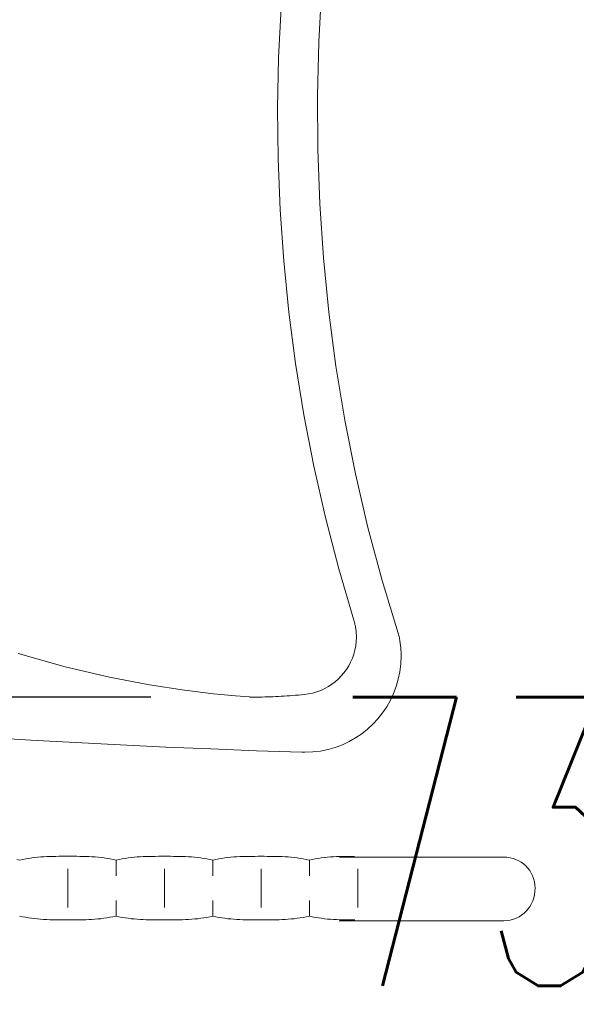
# Model space of a CAD drawing. Header units: millimetres. Extents: x 19887 to 192597, y -14203 to 39042.
# Tile 101 of 256: x 39873 to 39915, y -10822 to -10748. Entities that reach past the tile are written whole.
import ezdxf

# ---------------------------------------------------------------- set-up
doc = ezdxf.new("R2010")
doc.units = ezdxf.units.MM
doc.layers.get('Defpoints').update_dxf_attribs({"color": 4})
doc.layers.add('A_DBA_URZADZENIA SANITARNE', color=5, linetype='Continuous', lineweight=25)
doc.layers.add('Wymiarowanie', color=3, linetype='Continuous')
doc.styles.add('ROMANS', font='romans.shx', dxfattribs={"width": 0.6})
doc.styles.get("Standard").update_dxf_attribs({"font": 'arial.ttf'})
doc.dimstyles.new('000001FB70622F18', dxfattribs={"dimtxt": 20, "dimasz": 5, "dimexe": 5, "dimexo": 1, "dimgap": 20, "dimtad": 1, "dimtoh": 1, "dimdec": 0, "dimtxsty": 'Standard', "dimblk": 'OBLIQUE', "dimcen": 0, "dimdle": 5, "dimclrd": 252, "dimclre": 252, "dimclrt": 252, "dimadec": 0, "dimazin": 0, "dimtfac": 1, "dimtdec": 0, "dimtmove": 0, "dimatfit": 3, "dimldrblk": 'OBLIQUE', "dimfxl": 150, "dimfxlon": 1, "dimlwd": 25, "dimlwe": 25, "dimarcsym": 1})

# ---------------------------------------------------------------- blocks, each defined once
blk = doc.blocks.new('_Oblique')
at = {"color": 0, "linetype": 'ByBlock', "lineweight": -2}
blk.add_line((-0.5, -0.5), (0.5, 0.5), dxfattribs=at)
blk = doc.blocks.new('*D696')
at = {"layer": 'Defpoints', "color": 0}
for p in [(2505.678, -4340.164), (2476.626, -4368.673), (2505.678, -4368.363)]:
    blk.add_point(p, dxfattribs=at)
at = {"layer": 'Wymiarowanie', "color": 252, "linetype": 'Continuous', "lineweight": 25}
for p, q in [((2525.295, -4315.164), (2491.152, -4315.164)), ((2491.152, -4315.164), (2491.152, -4340.164)), ((2476.626, -4367.673), (2476.626, -4335.164)), ((2505.678, -4367.363), (2505.678, -4335.164)), ((2471.626, -4340.164), (2510.678, -4340.164))]:
    blk.add_line(p, q, dxfattribs=at)
at = {"layer": 'Wymiarowanie', "color": 252, "linetype": 'ByBlock', "lineweight": 25, "xscale": 5, "yscale": 5, "zscale": 5, "rotation": 180}
blk.add_blockref('_Oblique', (2476.626, -4340.164), dxfattribs=at)
at = {"layer": 'Wymiarowanie', "color": 252, "linetype": 'ByBlock', "lineweight": 25, "xscale": 5, "yscale": 5, "zscale": 5}
blk.add_blockref('_Oblique', (2505.678, -4340.164), dxfattribs=at)
at = {"layer": 'Wymiarowanie', "color": 252, "insert": (2508.224, -4297.664), "char_height": 15, "attachment_point": 5, "style": 'ROMANS'}
blk.add_mtext('29', dxfattribs=at)
blk = doc.blocks.new('*D695')
at = {"layer": 'Defpoints', "color": 0}
for p in [(2578.995, -4340.164), (2505.678, -4368.363), (2578.995, -4396.25)]:
    blk.add_point(p, dxfattribs=at)
at = {"layer": 'Wymiarowanie', "color": 252, "linetype": 'Continuous', "lineweight": 25}
for p, q in [((2505.678, -4367.363), (2505.678, -4335.164)), ((2578.995, -4395.25), (2578.995, -4335.164)), ((2500.678, -4340.164), (2583.995, -4340.164))]:
    blk.add_line(p, q, dxfattribs=at)
at = {"layer": 'Wymiarowanie', "color": 252, "linetype": 'ByBlock', "lineweight": 25, "xscale": 5, "yscale": 5, "zscale": 5, "rotation": 180}
blk.add_blockref('_Oblique', (2505.678, -4340.164), dxfattribs=at)
at = {"layer": 'Wymiarowanie', "color": 252, "linetype": 'ByBlock', "lineweight": 25, "xscale": 5, "yscale": 5, "zscale": 5}
blk.add_blockref('_Oblique', (2578.995, -4340.164), dxfattribs=at)
at = {"layer": 'Wymiarowanie', "color": 252, "insert": (2542.337, -4322.664), "char_height": 15, "attachment_point": 5, "style": 'ROMANS'}
blk.add_mtext('73', dxfattribs=at)
blk = doc.blocks.new('G$CF5E15B28')
at = {"layer": 'Wymiarowanie', "color": 253}
for base, p1, p2, picture, middle in [((2505.678, -4340.164, 0), (2476.626, -4368.673, 0), (2505.678, -4368.363, 0), '*D696', (2501.152, -4297.664, 0)), ((2578.995, -4340.164, 0), (2505.678, -4368.363, 0), (2578.995, -4396.25, 0), '*D695', (2542.337, -4322.664, 0))]:
    dim = blk.add_linear_dim(base=base, p1=p1, p2=p2, angle=0, dimstyle='000001FB70622F18', override={"dimtxt": 15, "dimgap": 10, "dimtxsty": 'ROMANS', "dimtmove": 1}, dxfattribs=at)
    dim.commit()
    dim.dimension.update_dxf_attribs({"geometry": picture, "text_midpoint": middle})

msp = doc.modelspace()

# ---------------------------------------------------------------- linework, layer by layer
at = {"layer": 'A_DBA_URZADZENIA SANITARNE', "color": 4, "linetype": 'Continuous', "lineweight": 0}
for p, q in [((39895.492, -10745.553, 0), (39895.27, -10749.553, 0)), ((39892.452, -10746.992, 0), (39892.261, -10750.749, 0)), ((39895.27, -10749.553, 0), (39895.169, -10753.576, 0)), ((39892.261, -10750.749, 0), (39892.182, -10754.527, 0)), ((39895.169, -10753.576, 0), (39895.192, -10757.616, 0)), ((39892.182, -10754.527, 0), (39892.218, -10758.322, 0)), ((39895.192, -10757.616, 0), (39895.339, -10761.668, 0)), ((39892.218, -10758.322, 0), (39892.369, -10762.132, 0)), ((39892.369, -10762.132, 0), (39892.636, -10765.954, 0)), ((39895.339, -10761.668, 0), (39895.613, -10765.725, 0)), ((39895.613, -10765.725, 0), (39896.015, -10769.782, 0)), ((39892.636, -10765.954, 0), (39893.022, -10769.785, 0)), ((39893.022, -10769.785, 0), (39893.526, -10773.623, 0)), ((39896.015, -10769.782, 0), (39896.547, -10773.833, 0)), ((39893.526, -10773.623, 0), (39894.151, -10777.466, 0)), ((39896.547, -10773.833, 0), (39897.21, -10777.873, 0)), ((39894.151, -10777.466, 0), (39894.899, -10781.31, 0)), ((39897.21, -10777.873, 0), (39898.007, -10781.895, 0)), ((39894.899, -10781.31, 0), (39895.769, -10785.153, 0)), ((39898.007, -10781.895, 0), (39898.939, -10785.893, 0)), ((39895.769, -10785.153, 0), (39896.764, -10788.992, 0)), ((39898.939, -10785.893, 0), (39900.008, -10789.863, 0)), ((39896.764, -10788.992, 0), (39897.884, -10792.825, 0)), ((39900.008, -10789.863, 0), (39901.215, -10793.798, 0)), ((39897.884, -10792.825, 0), (39897.904, -10792.89, 0)), ((39897.904, -10792.89, 0), (39897.922, -10792.955, 0)), ((39897.922, -10792.955, 0), (39897.94, -10793.021, 0)), ((39897.94, -10793.021, 0), (39897.956, -10793.086, 0)), ((39897.956, -10793.086, 0), (39897.972, -10793.151, 0)), ((39897.972, -10793.151, 0), (39897.986, -10793.217, 0)), ((39897.986, -10793.217, 0), (39897.999, -10793.282, 0)), ((39897.999, -10793.282, 0), (39898.011, -10793.346, 0)), ((39898.011, -10793.346, 0), (39898.022, -10793.411, 0)), ((39898.022, -10793.411, 0), (39898.032, -10793.476, 0)), ((39898.032, -10793.476, 0), (39898.041, -10793.54, 0)), ((39898.041, -10793.54, 0), (39898.049, -10793.604, 0)), ((39898.049, -10793.604, 0), (39898.056, -10793.667, 0)), ((39898.056, -10793.667, 0), (39898.062, -10793.731, 0)), ((39898.062, -10793.731, 0), (39898.067, -10793.794, 0)), ((39898.067, -10793.794, 0), (39898.071, -10793.856, 0)), ((39901.215, -10793.798, 0), (39901.236, -10793.887, 0)), ((39898.064, -10794.434, 0), (39898.027, -10794.76, 0)), ((39898.077, -10794.101, 0), (39898.064, -10794.434, 0)), ((39898.071, -10793.856, 0), (39898.074, -10793.918, 0)), ((39898.074, -10793.918, 0), (39898.076, -10793.979, 0)), ((39898.076, -10793.979, 0), (39898.077, -10794.04, 0)), ((39898.077, -10794.04, 0), (39898.077, -10794.101, 0)), ((39901.236, -10793.887, 0), (39901.256, -10793.976, 0)), ((39901.256, -10793.976, 0), (39901.275, -10794.065, 0)), ((39901.275, -10794.065, 0), (39901.293, -10794.154, 0)), ((39901.293, -10794.154, 0), (39901.31, -10794.242, 0)), ((39901.31, -10794.242, 0), (39901.326, -10794.331, 0)), ((39901.326, -10794.331, 0), (39901.34, -10794.419, 0)), ((39901.34, -10794.419, 0), (39901.353, -10794.507, 0)), ((39901.353, -10794.507, 0), (39901.365, -10794.595, 0)), ((39897.966, -10795.078, 0), (39897.882, -10795.388, 0)), ((39898.027, -10794.76, 0), (39897.966, -10795.078, 0)), ((39901.365, -10794.595, 0), (39901.376, -10794.682, 0)), ((39901.376, -10794.682, 0), (39901.386, -10794.768, 0)), ((39901.386, -10794.768, 0), (39901.395, -10794.855, 0)), ((39901.395, -10794.855, 0), (39901.402, -10794.94, 0)), ((39901.402, -10794.94, 0), (39901.409, -10795.025, 0)), ((39901.409, -10795.025, 0), (39901.414, -10795.11, 0)), ((39901.414, -10795.11, 0), (39901.418, -10795.194, 0)), ((39901.418, -10795.194, 0), (39901.422, -10795.277, 0)), ((39901.422, -10795.277, 0), (39901.424, -10795.359, 0)), ((39876.289, -10796.325, 0), (39872.76, -10795.324, 0)), ((39897.649, -10795.977, 0), (39897.501, -10796.255, 0)), ((39897.776, -10795.688, 0), (39897.649, -10795.977, 0)), ((39897.882, -10795.388, 0), (39897.776, -10795.688, 0)), ((39901.424, -10795.521, 0), (39901.4, -10796.111, 0)), ((39901.424, -10795.359, 0), (39901.424, -10795.44, 0)), ((39901.424, -10795.44, 0), (39901.424, -10795.521, 0)), ((39879.593, -10797.099, 0), (39876.289, -10796.325, 0)), ((39897.335, -10796.521, 0), (39897.15, -10796.773, 0)), ((39897.501, -10796.255, 0), (39897.335, -10796.521, 0)), ((39901.33, -10796.689, 0), (39901.215, -10797.251, 0)), ((39901.4, -10796.111, 0), (39901.33, -10796.689, 0)), ((39882.595, -10797.676, 0), (39879.593, -10797.099, 0)), ((39896.495, -10797.44, 0), (39896.246, -10797.629, 0)), ((39896.729, -10797.233, 0), (39896.495, -10797.44, 0)), ((39896.948, -10797.011, 0), (39896.729, -10797.233, 0)), ((39897.15, -10796.773, 0), (39896.948, -10797.011, 0)), ((39901.215, -10797.251, 0), (39901.057, -10797.797, 0)), ((39885.22, -10798.084, 0), (39882.595, -10797.676, 0)), ((39887.393, -10798.351, 0), (39885.22, -10798.084, 0)), ((39895.12, -10798.198, 0), (39894.811, -10798.289, 0)), ((39895.419, -10798.086, 0), (39895.12, -10798.198, 0)), ((39895.707, -10797.953, 0), (39895.419, -10798.086, 0)), ((39895.983, -10797.801, 0), (39895.707, -10797.953, 0)), ((39896.246, -10797.629, 0), (39895.983, -10797.801, 0)), ((39901.057, -10797.797, 0), (39900.858, -10798.324, 0)), ((39889.039, -10798.506, 0), (39887.393, -10798.351, 0)), ((39890.082, -10798.578, 0), (39889.039, -10798.506, 0)), ((39890.257, -10798.596, 0), (39890.07, -10798.596, 0)), ((39890.446, -10798.596, 0), (39890.082, -10798.578, 0)), ((39890.446, -10798.596, 0), (39890.257, -10798.596, 0)), ((39890.638, -10798.594, 0), (39890.446, -10798.596, 0)), ((39890.832, -10798.592, 0), (39890.638, -10798.594, 0)), ((39891.029, -10798.588, 0), (39890.832, -10798.592, 0)), ((39891.228, -10798.583, 0), (39891.029, -10798.588, 0)), ((39891.429, -10798.577, 0), (39891.228, -10798.583, 0)), ((39891.632, -10798.57, 0), (39891.429, -10798.577, 0)), ((39891.836, -10798.562, 0), (39891.632, -10798.57, 0)), ((39892.043, -10798.553, 0), (39891.836, -10798.562, 0)), ((39892.25, -10798.542, 0), (39892.043, -10798.553, 0)), ((39892.46, -10798.531, 0), (39892.25, -10798.542, 0)), ((39892.67, -10798.518, 0), (39892.46, -10798.531, 0)), ((39892.882, -10798.505, 0), (39892.67, -10798.518, 0)), ((39893.094, -10798.49, 0), (39892.882, -10798.505, 0)), ((39893.308, -10798.475, 0), (39893.094, -10798.49, 0)), ((39893.522, -10798.458, 0), (39893.308, -10798.475, 0)), ((39893.736, -10798.44, 0), (39893.522, -10798.458, 0)), ((39893.951, -10798.421, 0), (39893.736, -10798.44, 0)), ((39894.166, -10798.401, 0), (39893.951, -10798.421, 0)), ((39894.493, -10798.357, 0), (39894.166, -10798.401, 0)), ((39894.811, -10798.289, 0), (39894.493, -10798.357, 0)), ((39900.62, -10798.83, 0), (39900.345, -10799.314, 0)), ((39900.858, -10798.324, 0), (39900.62, -10798.83, 0)), ((39900.345, -10799.314, 0), (39900.035, -10799.773, 0)), ((39899.691, -10800.207, 0), (39899.315, -10800.612, 0)), ((39900.035, -10799.773, 0), (39899.691, -10800.207, 0)), ((39898.91, -10800.988, 0), (39898.476, -10801.332, 0)), ((39899.315, -10800.612, 0), (39898.91, -10800.988, 0)), ((39873.715, -10801.812, 0), (39870.382, -10801.612, 0)), ((39877.066, -10801.999, 0), (39873.715, -10801.812, 0)), ((39897.533, -10801.917, 0), (39897.027, -10802.155, 0)), ((39898.017, -10801.642, 0), (39897.533, -10801.917, 0)), ((39898.476, -10801.332, 0), (39898.017, -10801.642, 0)), ((39880.431, -10802.172, 0), (39877.066, -10801.999, 0)), ((39883.809, -10802.33, 0), (39880.431, -10802.172, 0)), ((39887.198, -10802.474, 0), (39883.809, -10802.33, 0)), ((39890.595, -10802.603, 0), (39887.198, -10802.474, 0)), ((39893.998, -10802.717, 0), (39890.595, -10802.603, 0)), ((39895.392, -10802.627, 0), (39894.815, -10802.697, 0)), ((39895.954, -10802.512, 0), (39895.392, -10802.627, 0)), ((39896.5, -10802.354, 0), (39895.954, -10802.512, 0)), ((39897.027, -10802.155, 0), (39896.5, -10802.354, 0)), ((39894.009, -10802.718, 0), (39893.998, -10802.717, 0)), ((39894.019, -10802.718, 0), (39894.009, -10802.718, 0)), ((39894.03, -10802.718, 0), (39894.019, -10802.718, 0)), ((39894.04, -10802.719, 0), (39894.03, -10802.718, 0)), ((39894.051, -10802.719, 0), (39894.04, -10802.719, 0)), ((39894.062, -10802.719, 0), (39894.051, -10802.719, 0)), ((39894.073, -10802.719, 0), (39894.062, -10802.719, 0)), ((39894.084, -10802.72, 0), (39894.073, -10802.719, 0)), ((39894.096, -10802.72, 0), (39894.084, -10802.72, 0)), ((39894.107, -10802.72, 0), (39894.096, -10802.72, 0)), ((39894.118, -10802.72, 0), (39894.107, -10802.72, 0)), ((39894.13, -10802.72, 0), (39894.118, -10802.72, 0)), ((39894.142, -10802.721, 0), (39894.13, -10802.72, 0)), ((39894.153, -10802.721, 0), (39894.142, -10802.721, 0)), ((39894.165, -10802.721, 0), (39894.153, -10802.721, 0)), ((39894.177, -10802.721, 0), (39894.165, -10802.721, 0)), ((39894.189, -10802.721, 0), (39894.177, -10802.721, 0)), ((39894.2, -10802.721, 0), (39894.189, -10802.721, 0)), ((39894.212, -10802.721, 0), (39894.2, -10802.721, 0)), ((39894.224, -10802.721, 0), (39894.212, -10802.721, 0)), ((39894.815, -10802.697, 0), (39894.224, -10802.721, 0)), ((39872.658, -10810.742, 0), (39872.885, -10810.793, 0)), ((39872.885, -10810.793, 0), (39873.11, -10810.742, 0)), ((39873.11, -10810.742, 0), (39873.336, -10810.697, 0)), ((39873.336, -10810.697, 0), (39873.561, -10810.659, 0)), ((39873.561, -10810.659, 0), (39873.787, -10810.625, 0)), ((39873.787, -10810.625, 0), (39874.012, -10810.597, 0)), ((39874.012, -10810.597, 0), (39874.238, -10810.574, 0)), ((39874.238, -10810.574, 0), (39874.463, -10810.555, 0)), ((39874.463, -10810.555, 0), (39874.689, -10810.54, 0)), ((39874.689, -10810.54, 0), (39874.914, -10810.528, 0)), ((39874.914, -10810.528, 0), (39875.14, -10810.519, 0)), ((39875.14, -10810.519, 0), (39875.365, -10810.513, 0)), ((39875.365, -10810.513, 0), (39875.59, -10810.509, 0)), ((39875.59, -10810.509, 0), (39875.815, -10810.506, 0)), ((39875.815, -10810.506, 0), (39876.041, -10810.505, 0)), ((39876.041, -10810.505, 0), (39876.267, -10810.505, 0)), ((39876.267, -10810.505, 0), (39876.492, -10810.504, 0)), ((39876.492, -10810.504, 0), (39876.718, -10810.505, 0)), ((39876.718, -10810.505, 0), (39876.943, -10810.505, 0)), ((39876.943, -10810.505, 0), (39877.168, -10810.506, 0)), ((39877.168, -10810.506, 0), (39877.393, -10810.509, 0)), ((39877.393, -10810.509, 0), (39877.618, -10810.513, 0)), ((39877.618, -10810.513, 0), (39877.843, -10810.519, 0)), ((39877.843, -10810.519, 0), (39878.069, -10810.528, 0)), ((39878.069, -10810.528, 0), (39878.294, -10810.54, 0)), ((39878.294, -10810.54, 0), (39878.519, -10810.555, 0)), ((39878.519, -10810.555, 0), (39878.745, -10810.574, 0)), ((39878.745, -10810.574, 0), (39878.97, -10810.598, 0)), ((39878.97, -10810.598, 0), (39879.195, -10810.626, 0)), ((39879.195, -10810.626, 0), (39879.42, -10810.659, 0)), ((39879.42, -10810.659, 0), (39879.646, -10810.698, 0)), ((39879.646, -10810.698, 0), (39879.871, -10810.743, 0)), ((39879.871, -10810.743, 0), (39880.096, -10810.795, 0)), ((39880.096, -10810.795, 0), (39880.322, -10810.743, 0)), ((39880.322, -10810.743, 0), (39880.548, -10810.698, 0)), ((39880.548, -10810.698, 0), (39880.774, -10810.659, 0)), ((39880.774, -10810.659, 0), (39881, -10810.626, 0)), ((39881, -10810.626, 0), (39881.226, -10810.598, 0)), ((39881.226, -10810.598, 0), (39881.452, -10810.575, 0)), ((39881.452, -10810.575, 0), (39881.677, -10810.556, 0)), ((39881.677, -10810.556, 0), (39881.904, -10810.54, 0)), ((39881.904, -10810.54, 0), (39882.13, -10810.529, 0)), ((39882.13, -10810.529, 0), (39882.355, -10810.52, 0)), ((39882.355, -10810.52, 0), (39882.581, -10810.514, 0)), ((39882.581, -10810.514, 0), (39882.808, -10810.51, 0)), ((39882.808, -10810.51, 0), (39883.033, -10810.508, 0)), ((39883.033, -10810.508, 0), (39883.259, -10810.507, 0)), ((39883.259, -10810.507, 0), (39883.485, -10810.506, 0)), ((39883.485, -10810.506, 0), (39883.712, -10810.506, 0)), ((39883.712, -10810.506, 0), (39883.937, -10810.506, 0)), ((39883.937, -10810.506, 0), (39884.163, -10810.507, 0)), ((39884.163, -10810.507, 0), (39884.389, -10810.508, 0)), ((39884.389, -10810.508, 0), (39884.615, -10810.51, 0)), ((39884.615, -10810.51, 0), (39884.841, -10810.514, 0)), ((39884.841, -10810.514, 0), (39885.067, -10810.52, 0)), ((39885.067, -10810.52, 0), (39885.293, -10810.529, 0)), ((39885.293, -10810.529, 0), (39885.519, -10810.541, 0)), ((39885.519, -10810.541, 0), (39885.745, -10810.556, 0)), ((39885.745, -10810.556, 0), (39885.971, -10810.575, 0)), ((39885.971, -10810.575, 0), (39886.196, -10810.599, 0)), ((39886.196, -10810.599, 0), (39886.423, -10810.626, 0)), ((39886.423, -10810.626, 0), (39886.648, -10810.66, 0)), ((39886.648, -10810.66, 0), (39886.875, -10810.699, 0)), ((39886.875, -10810.699, 0), (39887.101, -10810.744, 0)), ((39887.101, -10810.744, 0), (39887.327, -10810.796, 0)), ((39887.327, -10810.796, 0), (39887.553, -10810.744, 0)), ((39887.553, -10810.744, 0), (39887.778, -10810.699, 0)), ((39887.778, -10810.699, 0), (39888.004, -10810.66, 0)), ((39888.004, -10810.66, 0), (39888.231, -10810.627, 0)), ((39888.231, -10810.627, 0), (39888.456, -10810.599, 0)), ((39888.456, -10810.599, 0), (39888.682, -10810.576, 0)), ((39888.682, -10810.576, 0), (39888.908, -10810.557, 0)), ((39888.908, -10810.557, 0), (39889.134, -10810.541, 0)), ((39889.134, -10810.541, 0), (39889.36, -10810.53, 0)), ((39889.36, -10810.53, 0), (39889.586, -10810.521, 0)), ((39889.586, -10810.521, 0), (39889.812, -10810.515, 0)), ((39889.812, -10810.515, 0), (39890.038, -10810.511, 0)), ((39890.038, -10810.511, 0), (39890.264, -10810.509, 0)), ((39890.264, -10810.509, 0), (39890.49, -10810.508, 0)), ((39890.49, -10810.508, 0), (39890.716, -10810.507, 0)), ((39890.716, -10810.507, 0), (39890.942, -10810.507, 0)), ((39890.942, -10810.507, 0), (39891.167, -10810.507, 0)), ((39891.167, -10810.507, 0), (39891.392, -10810.508, 0)), ((39891.392, -10810.508, 0), (39891.617, -10810.509, 0)), ((39891.617, -10810.509, 0), (39891.843, -10810.511, 0)), ((39891.843, -10810.511, 0), (39892.068, -10810.515, 0)), ((39892.068, -10810.515, 0), (39892.293, -10810.521, 0)), ((39892.293, -10810.521, 0), (39892.519, -10810.53, 0)), ((39892.519, -10810.53, 0), (39892.744, -10810.541, 0)), ((39892.744, -10810.541, 0), (39892.969, -10810.557, 0)), ((39892.969, -10810.557, 0), (39893.194, -10810.576, 0)), ((39893.194, -10810.576, 0), (39893.42, -10810.599, 0)), ((39893.42, -10810.599, 0), (39893.645, -10810.627, 0)), ((39893.645, -10810.627, 0), (39893.87, -10810.661, 0)), ((39893.87, -10810.661, 0), (39894.096, -10810.7, 0)), ((39894.096, -10810.7, 0), (39894.321, -10810.746, 0)), ((39894.321, -10810.746, 0), (39894.547, -10810.797, 0)), ((39894.547, -10810.797, 0), (39894.773, -10810.746, 0)), ((39894.773, -10810.746, 0), (39895, -10810.7, 0)), ((39895, -10810.7, 0), (39895.226, -10810.661, 0)), ((39895.226, -10810.661, 0), (39895.453, -10810.628, 0)), ((39895.453, -10810.628, 0), (39895.679, -10810.6, 0)), ((39895.679, -10810.6, 0), (39895.906, -10810.576, 0)), ((39895.906, -10810.576, 0), (39896.133, -10810.557, 0)), ((39896.133, -10810.557, 0), (39896.36, -10810.542, 0)), ((39896.36, -10810.542, 0), (39896.586, -10810.53, 0)), ((39896.586, -10810.53, 0), (39896.813, -10810.522, 0)), ((39909.344, -10810.575, 0), (39896.811, -10810.563, 0)), ((39896.813, -10810.522, 0), (39897.039, -10810.516, 0)), ((39897.039, -10810.516, 0), (39897.266, -10810.512, 0)), ((39897.266, -10810.512, 0), (39897.493, -10810.51, 0)), ((39897.493, -10810.51, 0), (39897.72, -10810.509, 0)), ((39897.72, -10810.509, 0), (39897.946, -10810.508, 0)), ((39909.577, -10810.609, 0), (39909.344, -10810.575, 0)), ((39909.802, -10810.664, 0), (39909.577, -10810.609, 0)), ((39910.017, -10810.739, 0), (39909.802, -10810.664, 0)), ((39910.221, -10810.834, 0), (39910.017, -10810.739, 0)), ((39876.494, -10814.338, 0), (39876.494, -10811.447, 0)), ((39880.109, -10811.963, 0), (39880.109, -10810.806, 0)), ((39883.722, -10814.338, 0), (39883.722, -10811.447, 0)), ((39887.338, -10811.963, 0), (39887.338, -10810.806, 0)), ((39890.95, -10814.338, 0), (39890.95, -10811.447, 0)), ((39894.566, -10811.963, 0), (39894.566, -10810.806, 0)), ((39898.179, -10814.338, 0), (39898.179, -10811.447, 0)), ((39910.413, -10810.947, 0), (39910.221, -10810.834, 0)), ((39910.593, -10811.078, 0), (39910.413, -10810.947, 0)), ((39910.759, -10811.225, 0), (39910.593, -10811.078, 0)), ((39910.91, -10811.388, 0), (39910.759, -10811.225, 0)), ((39911.044, -10811.566, 0), (39910.91, -10811.388, 0)), ((39911.161, -10811.757, 0), (39911.044, -10811.566, 0)), ((39911.26, -10811.962, 0), (39911.161, -10811.757, 0)), ((39911.339, -10812.178, 0), (39911.26, -10811.962, 0)), ((39911.398, -10812.406, 0), (39911.339, -10812.178, 0)), ((39911.435, -10812.643, 0), (39911.398, -10812.406, 0)), ((39911.45, -10812.89, 0), (39911.435, -10812.643, 0)), ((39911.44, -10813.138, 0), (39911.45, -10812.89, 0)), ((39911.279, -10813.835, 0), (39911.354, -10813.612, 0)), ((39911.354, -10813.612, 0), (39911.408, -10813.379, 0)), ((39911.408, -10813.379, 0), (39911.44, -10813.138, 0)), ((39880.109, -10814.977, 0), (39880.109, -10813.821, 0)), ((39887.338, -10814.977, 0), (39887.338, -10813.821, 0)), ((39894.566, -10814.977, 0), (39894.566, -10813.821, 0)), ((39910.789, -10814.609, 0), (39910.938, -10814.436, 0)), ((39910.938, -10814.436, 0), (39911.07, -10814.248, 0)), ((39911.07, -10814.248, 0), (39911.184, -10814.047, 0)), ((39911.184, -10814.047, 0), (39911.279, -10813.835, 0)), ((39872.878, -10814.974, 0), (39873.1, -10815.026, 0)), ((39873.1, -10815.026, 0), (39873.323, -10815.072, 0)), ((39873.323, -10815.072, 0), (39873.547, -10815.111, 0)), ((39873.547, -10815.111, 0), (39873.772, -10815.144, 0)), ((39873.772, -10815.144, 0), (39873.998, -10815.172, 0)), ((39873.998, -10815.172, 0), (39874.224, -10815.196, 0)), ((39878.738, -10815.196, 0), (39878.962, -10815.173, 0)), ((39878.962, -10815.173, 0), (39879.187, -10815.145, 0)), ((39879.187, -10815.145, 0), (39879.411, -10815.111, 0)), ((39879.411, -10815.111, 0), (39879.636, -10815.072, 0)), ((39879.636, -10815.072, 0), (39879.86, -10815.028, 0)), ((39879.86, -10815.028, 0), (39880.085, -10814.976, 0)), ((39880.085, -10814.976, 0), (39880.312, -10815.028, 0)), ((39880.312, -10815.028, 0), (39880.538, -10815.073, 0)), ((39880.538, -10815.073, 0), (39880.765, -10815.112, 0)), ((39880.765, -10815.112, 0), (39880.992, -10815.145, 0)), ((39880.992, -10815.145, 0), (39881.218, -10815.173, 0)), ((39881.218, -10815.173, 0), (39881.445, -10815.196, 0)), ((39885.978, -10815.197, 0), (39886.205, -10815.173, 0)), ((39886.205, -10815.173, 0), (39886.432, -10815.145, 0)), ((39886.432, -10815.145, 0), (39886.658, -10815.112, 0)), ((39886.658, -10815.112, 0), (39886.885, -10815.073, 0)), ((39886.885, -10815.073, 0), (39887.112, -10815.028, 0)), ((39887.112, -10815.028, 0), (39887.339, -10814.977, 0)), ((39887.339, -10814.977, 0), (39887.56, -10815.028, 0)), ((39887.56, -10815.028, 0), (39887.783, -10815.073, 0)), ((39887.783, -10815.073, 0), (39888.006, -10815.112, 0)), ((39888.006, -10815.112, 0), (39888.231, -10815.146, 0)), ((39888.231, -10815.146, 0), (39888.455, -10815.174, 0)), ((39888.455, -10815.174, 0), (39888.681, -10815.197, 0)), ((39893.194, -10815.197, 0), (39893.419, -10815.174, 0)), ((39893.419, -10815.174, 0), (39893.645, -10815.146, 0)), ((39893.645, -10815.146, 0), (39893.87, -10815.113, 0)), ((39893.87, -10815.113, 0), (39894.095, -10815.074, 0)), ((39894.095, -10815.074, 0), (39894.32, -10815.029, 0)), ((39894.32, -10815.029, 0), (39894.546, -10814.977, 0)), ((39894.546, -10814.977, 0), (39894.774, -10815.029, 0)), ((39894.774, -10815.029, 0), (39895.002, -10815.074, 0)), ((39895.002, -10815.074, 0), (39895.23, -10815.113, 0)), ((39895.23, -10815.113, 0), (39895.458, -10815.146, 0)), ((39895.458, -10815.146, 0), (39895.686, -10815.174, 0)), ((39895.686, -10815.174, 0), (39895.914, -10815.198, 0)), ((39909.824, -10815.214, 0), (39910.043, -10815.132, 0)), ((39910.043, -10815.132, 0), (39910.25, -10815.029, 0)), ((39910.25, -10815.029, 0), (39910.444, -10814.907, 0)), ((39910.444, -10814.907, 0), (39910.624, -10814.766, 0)), ((39910.624, -10814.766, 0), (39910.789, -10814.609, 0)), ((39874.224, -10815.196, 0), (39874.45, -10815.215, 0)), ((39874.45, -10815.215, 0), (39874.677, -10815.23, 0)), ((39874.677, -10815.23, 0), (39874.904, -10815.242, 0)), ((39874.904, -10815.242, 0), (39875.131, -10815.25, 0)), ((39875.131, -10815.25, 0), (39875.358, -10815.256, 0)), ((39875.358, -10815.256, 0), (39875.586, -10815.26, 0)), ((39875.586, -10815.26, 0), (39875.813, -10815.263, 0)), ((39875.813, -10815.263, 0), (39876.04, -10815.264, 0)), ((39876.04, -10815.264, 0), (39876.266, -10815.264, 0)), ((39876.266, -10815.264, 0), (39876.493, -10815.264, 0)), ((39876.493, -10815.264, 0), (39876.717, -10815.264, 0)), ((39876.717, -10815.264, 0), (39876.942, -10815.264, 0)), ((39876.942, -10815.264, 0), (39877.166, -10815.263, 0)), ((39877.166, -10815.263, 0), (39877.39, -10815.26, 0)), ((39877.39, -10815.26, 0), (39877.615, -10815.257, 0)), ((39877.615, -10815.257, 0), (39877.839, -10815.251, 0)), ((39877.839, -10815.251, 0), (39878.064, -10815.242, 0)), ((39878.064, -10815.242, 0), (39878.289, -10815.23, 0)), ((39878.289, -10815.23, 0), (39878.513, -10815.215, 0)), ((39878.513, -10815.215, 0), (39878.738, -10815.196, 0)), ((39881.445, -10815.196, 0), (39881.671, -10815.215, 0)), ((39881.671, -10815.215, 0), (39881.898, -10815.23, 0)), ((39881.898, -10815.23, 0), (39882.125, -10815.242, 0)), ((39882.125, -10815.242, 0), (39882.351, -10815.251, 0)), ((39882.351, -10815.251, 0), (39882.578, -10815.257, 0)), ((39882.578, -10815.257, 0), (39882.805, -10815.261, 0)), ((39882.805, -10815.261, 0), (39883.031, -10815.264, 0)), ((39883.031, -10815.264, 0), (39883.258, -10815.265, 0)), ((39883.258, -10815.265, 0), (39883.485, -10815.265, 0)), ((39883.485, -10815.265, 0), (39883.712, -10815.265, 0)), ((39883.712, -10815.265, 0), (39883.938, -10815.265, 0)), ((39883.938, -10815.265, 0), (39884.165, -10815.265, 0)), ((39884.165, -10815.265, 0), (39884.391, -10815.264, 0)), ((39884.391, -10815.264, 0), (39884.618, -10815.261, 0)), ((39884.618, -10815.261, 0), (39884.845, -10815.257, 0)), ((39884.845, -10815.257, 0), (39885.072, -10815.251, 0)), ((39885.072, -10815.251, 0), (39885.298, -10815.242, 0)), ((39885.298, -10815.242, 0), (39885.525, -10815.231, 0)), ((39885.525, -10815.231, 0), (39885.752, -10815.216, 0)), ((39885.752, -10815.216, 0), (39885.978, -10815.197, 0)), ((39888.681, -10815.197, 0), (39888.906, -10815.216, 0)), ((39888.906, -10815.216, 0), (39889.133, -10815.231, 0)), ((39889.133, -10815.231, 0), (39889.359, -10815.243, 0)), ((39889.359, -10815.243, 0), (39889.585, -10815.252, 0)), ((39889.585, -10815.252, 0), (39889.812, -10815.258, 0)), ((39889.812, -10815.258, 0), (39890.038, -10815.262, 0)), ((39890.038, -10815.262, 0), (39890.265, -10815.265, 0)), ((39890.265, -10815.265, 0), (39890.491, -10815.266, 0)), ((39890.491, -10815.266, 0), (39890.717, -10815.266, 0)), ((39890.717, -10815.266, 0), (39890.942, -10815.266, 0)), ((39890.942, -10815.266, 0), (39891.168, -10815.266, 0)), ((39891.168, -10815.266, 0), (39891.393, -10815.266, 0)), ((39891.393, -10815.266, 0), (39891.618, -10815.265, 0)), ((39891.618, -10815.265, 0), (39891.843, -10815.262, 0)), ((39891.843, -10815.262, 0), (39892.068, -10815.258, 0)), ((39892.068, -10815.258, 0), (39892.293, -10815.252, 0)), ((39892.293, -10815.252, 0), (39892.518, -10815.243, 0)), ((39892.518, -10815.243, 0), (39892.744, -10815.231, 0)), ((39892.744, -10815.231, 0), (39892.969, -10815.216, 0)), ((39892.969, -10815.216, 0), (39893.194, -10815.197, 0)), ((39895.914, -10815.198, 0), (39896.143, -10815.217, 0)), ((39896.143, -10815.217, 0), (39896.371, -10815.232, 0)), ((39896.371, -10815.232, 0), (39896.599, -10815.244, 0)), ((39896.599, -10815.244, 0), (39896.827, -10815.253, 0)), ((39896.786, -10815.324, 0), (39909.104, -10815.324, 0)), ((39896.827, -10815.253, 0), (39897.055, -10815.259, 0)), ((39897.055, -10815.259, 0), (39897.283, -10815.263, 0)), ((39897.283, -10815.263, 0), (39897.511, -10815.266, 0)), ((39897.511, -10815.266, 0), (39897.739, -10815.267, 0)), ((39897.739, -10815.267, 0), (39897.967, -10815.267, 0)), ((39909.104, -10815.324, 0), (39909.353, -10815.312, 0)), ((39909.353, -10815.312, 0), (39909.594, -10815.274, 0)), ((39909.594, -10815.274, 0), (39909.824, -10815.214, 0))]:
    msp.add_line(p, q, dxfattribs=at)

# ---------------------------------------------------------------- block references
at = {"xscale": 1.44, "yscale": 1.44, "zscale": 1.44}
msp.add_blockref('G$CF5E15B28', (36246.278, -4584.769, 0), dxfattribs=at)

doc.saveas('drawing.dxf')
